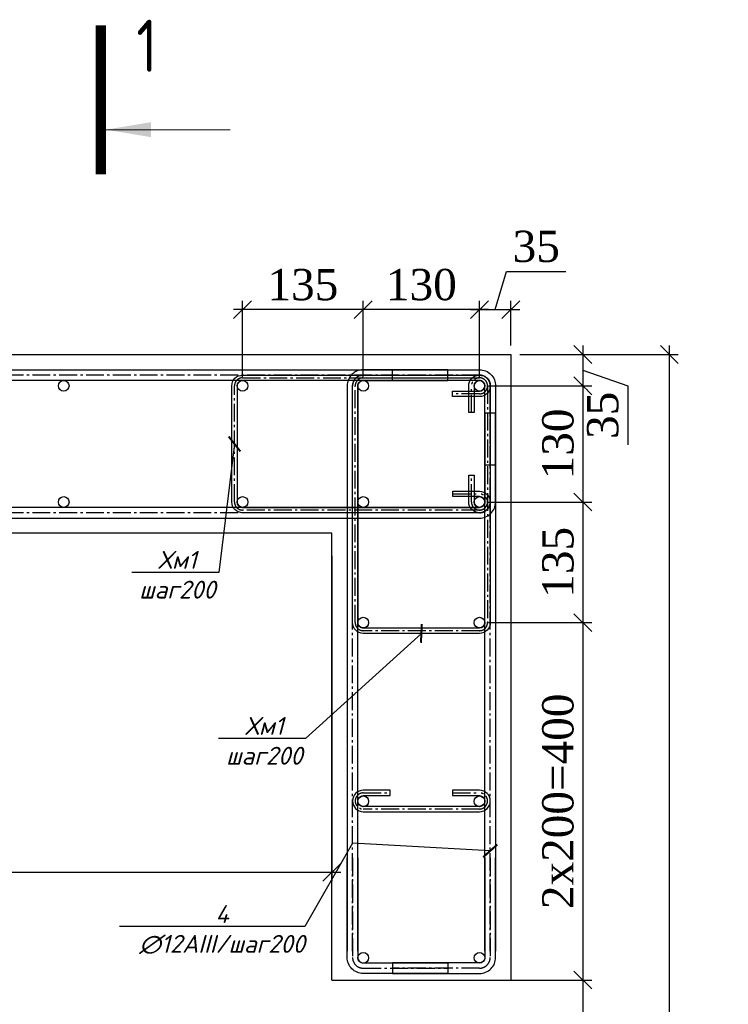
# Model space of a CAD drawing. Header units: millimetres. Extents: x -33345 to 4712671, y -3392 to 121473.
# Tile 211 of 256: x 1163870 to 1168624, y 58626 to 65237. Entities that reach past the tile are written whole.
import ezdxf
from ezdxf import colors
from ezdxf.entities.mleader import LeaderData, LeaderLine
from ezdxf.math import Vec2, Vec3

# ---------------------------------------------------------------- set-up
doc = ezdxf.new("R2010")
doc.units = ezdxf.units.MM
doc.linetypes.add('ГОСТ 2.303 6', pattern=[12, 8, -1.5, 1, -1.5])
for name, color, linetype, lineweight in [('w-выноски', 7, 'Continuous', 0), ('армирование', 150, 'Continuous', 50), ('Колонны', 1, 'Continuous', 40)]:
    doc.layers.add(name, color=color, linetype=linetype, lineweight=lineweight)
doc.layers.add('СПДС_РАЗМЕРЫ', color=7, linetype='Continuous')
doc.styles.add('#_text', font='CS_Gost2304.shx')
doc.styles.add('ISO', font='isocpeui.ttf')
doc.styles.add('SIMPLEX350', font='times.ttf', dxfattribs={"height": 350})
doc.styles.add('style6', font='isocpeui.ttf')
doc.styles.add('ГОСТ 2.304', font='cs_gost2304.shx', dxfattribs={"oblique": 15})
doc.dimstyles.new('СПДС', dxfattribs={"dimscale": 100, "dimtxt": 1.5, "dimasz": 1, "dimexe": 1, "dimexo": 1, "dimgap": 1, "dimtad": 1, "dimdec": 0, "dimtxsty": 'ГОСТ 2.304', "dimblk": 'OBLIQUE', "dimcen": 2.5, "dimdle": 1, "dimadec": 0, "dimazin": 2, "dimtfac": 0.75, "dimtdec": 0, "dimtmove": 1, "dimatfit": 3, "dimldrblk": 'ARCHTICK', "dimfxl": 1, "dimtfill": 1, "dimtolj": 1, "dimarcsym": 1})

# ---------------------------------------------------------------- blocks, each defined once
blk = doc.blocks.new('_Oblique')
at = {"color": 0, "linetype": 'ByBlock', "lineweight": -2}
blk.add_line((-0.5, -0.5), (0.5, 0.5), dxfattribs=at)
blk = doc.blocks.new('*D161')
at = {"layer": 'Defpoints', "color": 0, "ltscale": 4, "transparency": 16777216}
for p in [(-47968572, 22711069), (-47968572, 22710566), (-47968922, 22710216)]:
    blk.add_point(p, dxfattribs=at)
at = {"layer": 'СПДС_РАЗМЕРЫ', "color": 0, "lineweight": -2, "ltscale": 4, "transparency": 16777216}
for p, q in [((-47968747, 22711069), (-47968618, 22711497)), ((-47968618, 22711497), (-47967956, 22711497)), ((-47968922, 22710316), (-47968922, 22711169)), ((-47968572, 22710666), (-47968572, 22711169)), ((-47969022, 22711069), (-47968472, 22711069))]:
    blk.add_line(p, q, dxfattribs=at)
at = {"layer": 'СПДС_РАЗМЕРЫ', "color": 0, "lineweight": -2, "ltscale": 4, "transparency": 16777216, "xscale": 200, "yscale": 200, "zscale": 200, "rotation": 180}
blk.add_blockref('_Oblique', (-47968922, 22711069), dxfattribs=at)
at = {"layer": 'СПДС_РАЗМЕРЫ', "color": 0, "lineweight": -2, "ltscale": 4, "transparency": 16777216, "xscale": 200, "yscale": 200, "zscale": 200}
blk.add_blockref('_Oblique', (-47968572, 22711069), dxfattribs=at)
at = {"layer": 'СПДС_РАЗМЕРЫ', "color": 0, "ltscale": 4, "transparency": 16777216, "insert": (-47968287, 22711775), "char_height": 350, "attachment_point": 5, "style": 'SIMPLEX350', "bg_fill": 3, "box_fill_scale": 1.1, "bg_fill_color": 256, "bg_fill_true_color": 13158600, "bg_fill_transparency": 0}
blk.add_mtext('\\A1;35', dxfattribs=at)
blk = doc.blocks.new('_ArchTick')
at = {"color": 0, "linetype": 'ByBlock', "const_width": 0.15}
blk.add_lwpolyline([(-0.5, -0.5), (0.5, 0.5)], dxfattribs=at)
blk = doc.blocks.new('*D162')
at = {"layer": 'Defpoints', "color": 0, "ltscale": 4, "transparency": 16777216}
for p in [(-47970222, 22711069), (-47970222, 22710216), (-47968922, 22710216)]:
    blk.add_point(p, dxfattribs=at)
at = {"layer": 'СПДС_РАЗМЕРЫ', "color": 0, "lineweight": -2, "ltscale": 4, "transparency": 16777216}
for p, q in [((-47970222, 22710316), (-47970222, 22711169)), ((-47968922, 22710316), (-47968922, 22711169)), ((-47968822, 22711069), (-47970322, 22711069))]:
    blk.add_line(p, q, dxfattribs=at)
at = {"layer": 'СПДС_РАЗМЕРЫ', "color": 0, "lineweight": -2, "ltscale": 4, "transparency": 16777216, "xscale": 200, "yscale": 200, "zscale": 200, "rotation": 180}
blk.add_blockref('_Oblique', (-47970222, 22711069), dxfattribs=at)
at = {"layer": 'СПДС_РАЗМЕРЫ', "color": 0, "lineweight": -2, "ltscale": 4, "transparency": 16777216, "xscale": 200, "yscale": 200, "zscale": 200}
blk.add_blockref('_Oblique', (-47968922, 22711069), dxfattribs=at)
at = {"layer": 'СПДС_РАЗМЕРЫ', "color": 0, "ltscale": 4, "transparency": 16777216, "insert": (-47969572, 22711347), "char_height": 350, "attachment_point": 5, "style": 'SIMPLEX350', "bg_fill": 3, "box_fill_scale": 1.1, "bg_fill_color": 256, "bg_fill_true_color": 13158600, "bg_fill_transparency": 0}
blk.add_mtext('\\A1;130', dxfattribs=at)
blk = doc.blocks.new('*D163')
at = {"layer": 'Defpoints', "color": 0, "ltscale": 4, "transparency": 16777216}
for p in [(-47971572, 22711069), (-47971572, 22710216), (-47970222, 22710216)]:
    blk.add_point(p, dxfattribs=at)
at = {"layer": 'СПДС_РАЗМЕРЫ', "color": 0, "lineweight": -2, "ltscale": 4, "transparency": 16777216}
for p, q in [((-47971572, 22710316), (-47971572, 22711169)), ((-47970222, 22710316), (-47970222, 22711169)), ((-47970122, 22711069), (-47971672, 22711069))]:
    blk.add_line(p, q, dxfattribs=at)
at = {"layer": 'СПДС_РАЗМЕРЫ', "color": 0, "lineweight": -2, "ltscale": 4, "transparency": 16777216, "xscale": 200, "yscale": 200, "zscale": 200, "rotation": 180}
blk.add_blockref('_Oblique', (-47971572, 22711069), dxfattribs=at)
at = {"layer": 'СПДС_РАЗМЕРЫ', "color": 0, "lineweight": -2, "ltscale": 4, "transparency": 16777216, "xscale": 200, "yscale": 200, "zscale": 200}
blk.add_blockref('_Oblique', (-47970222, 22711069), dxfattribs=at)
at = {"layer": 'СПДС_РАЗМЕРЫ', "color": 0, "ltscale": 4, "transparency": 16777216, "insert": (-47970897, 22711347), "char_height": 350, "attachment_point": 5, "style": 'SIMPLEX350', "bg_fill": 3, "box_fill_scale": 1.1, "bg_fill_color": 256, "bg_fill_true_color": 13158600, "bg_fill_transparency": 0}
blk.add_mtext('\\A1;135', dxfattribs=at)
blk = doc.blocks.new('*D190')
at = {"layer": 'Defpoints', "color": 0, "ltscale": 4, "transparency": 16777216}
for p in [(-47968572, 22710566), (-47968922, 22710216)]:
    blk.add_point(p, dxfattribs=at)
at = {"layer": 'СПДС_РАЗМЕРЫ', "color": 0, "lineweight": -2, "ltscale": 4, "transparency": 16777216}
for p, q in [((-47967765, 22710666), (-47967765, 22710116)), ((-47968472, 22710566), (-47967665, 22710566)), ((-47967765, 22710391), (-47967264, 22710217)), ((-47968822, 22710216), (-47967665, 22710216)), ((-47967264, 22710217), (-47967264, 22709555))]:
    blk.add_line(p, q, dxfattribs=at)
at = {"layer": 'СПДС_РАЗМЕРЫ', "color": 0, "lineweight": -2, "ltscale": 4, "transparency": 16777216, "xscale": 200, "yscale": 200, "zscale": 200, "rotation": 90}
blk.add_blockref('_Oblique', (-47967765, 22710566), dxfattribs=at)
at = {"layer": 'СПДС_РАЗМЕРЫ', "color": 0, "ltscale": 4, "transparency": 16777216, "insert": (-47967542, 22709886), "char_height": 350, "attachment_point": 5, "rotation": 90, "style": 'SIMPLEX350', "bg_fill": 3, "box_fill_scale": 1.1, "bg_fill_color": 256, "bg_fill_true_color": 13158600, "bg_fill_transparency": 0}
blk.add_mtext('\\A1;35', dxfattribs=at)
at = {"layer": 'Defpoints', "color": 0, "ltscale": 4, "transparency": 16777216}
blk.add_point((-47967765, 22710216), dxfattribs=at)
at = {"layer": 'СПДС_РАЗМЕРЫ', "color": 0, "lineweight": -2, "ltscale": 4, "transparency": 16777216, "xscale": 200, "yscale": 200, "zscale": 200, "rotation": 270}
blk.add_blockref('_Oblique', (-47967765, 22710216), dxfattribs=at)
blk = doc.blocks.new('*D191')
at = {"layer": 'Defpoints', "color": 0, "ltscale": 4, "transparency": 16777216}
for p in [(-47968922, 22710216), (-47968922, 22708916), (-47967765, 22708916)]:
    blk.add_point(p, dxfattribs=at)
at = {"layer": 'СПДС_РАЗМЕРЫ', "color": 0, "lineweight": -2, "ltscale": 4, "transparency": 16777216}
for p, q in [((-47967765, 22710316), (-47967765, 22708816)), ((-47968822, 22710216), (-47967665, 22710216)), ((-47968822, 22708916), (-47967665, 22708916))]:
    blk.add_line(p, q, dxfattribs=at)
at = {"layer": 'СПДС_РАЗМЕРЫ', "color": 0, "lineweight": -2, "ltscale": 4, "transparency": 16777216, "xscale": 200, "yscale": 200, "zscale": 200}
for p, rotation in [((-47967765, 22710216), 90), ((-47967765, 22708916), 270)]:
    blk.add_blockref('_Oblique', p, dxfattribs=dict(at, rotation=rotation))
at = {"layer": 'СПДС_РАЗМЕРЫ', "color": 0, "ltscale": 4, "transparency": 16777216, "insert": (-47968043, 22709566), "char_height": 350, "attachment_point": 5, "rotation": 90, "style": 'SIMPLEX350', "bg_fill": 3, "box_fill_scale": 1.1, "bg_fill_color": 256, "bg_fill_true_color": 13158600, "bg_fill_transparency": 0}
blk.add_mtext('\\A1;130', dxfattribs=at)
blk = doc.blocks.new('*D192')
at = {"layer": 'Defpoints', "color": 0, "ltscale": 4, "transparency": 16777216}
for p in [(-47968922, 22708916), (-47968922, 22707566), (-47967765, 22707566)]:
    blk.add_point(p, dxfattribs=at)
at = {"layer": 'СПДС_РАЗМЕРЫ', "color": 0, "lineweight": -2, "ltscale": 4, "transparency": 16777216}
for p, q in [((-47967765, 22709016), (-47967765, 22707466)), ((-47968822, 22708916), (-47967665, 22708916)), ((-47968822, 22707566), (-47967665, 22707566))]:
    blk.add_line(p, q, dxfattribs=at)
at = {"layer": 'СПДС_РАЗМЕРЫ', "color": 0, "lineweight": -2, "ltscale": 4, "transparency": 16777216, "xscale": 200, "yscale": 200, "zscale": 200}
for p, rotation in [((-47967765, 22708916), 90), ((-47967765, 22707566), 270)]:
    blk.add_blockref('_Oblique', p, dxfattribs=dict(at, rotation=rotation))
at = {"layer": 'СПДС_РАЗМЕРЫ', "color": 0, "ltscale": 4, "transparency": 16777216, "insert": (-47968043, 22708241), "char_height": 350, "attachment_point": 5, "rotation": 90, "style": 'SIMPLEX350', "bg_fill": 3, "box_fill_scale": 1.1, "bg_fill_color": 256, "bg_fill_true_color": 13158600, "bg_fill_transparency": 0}
blk.add_mtext('\\A1;135', dxfattribs=at)
blk = doc.blocks.new('*D172')
at = {"layer": 'Defpoints', "color": 0, "ltscale": 4, "transparency": 16777216}
for p in [(-47968572, 22710566), (-47968922, 22710216)]:
    blk.add_point(p, dxfattribs=at)
at = {"layer": 'СПДС_РАЗМЕРЫ', "color": 0, "lineweight": -2, "ltscale": 4, "transparency": 16777216}
for p, q in [((-47967765, 22710666), (-47967765, 22710116)), ((-47968472, 22710566), (-47967665, 22710566)), ((-47967765, 22710391), (-47967264, 22710217)), ((-47968822, 22710216), (-47967665, 22710216)), ((-47967264, 22710217), (-47967264, 22709555))]:
    blk.add_line(p, q, dxfattribs=at)
at = {"layer": 'СПДС_РАЗМЕРЫ', "color": 0, "lineweight": -2, "ltscale": 4, "transparency": 16777216, "xscale": 200, "yscale": 200, "zscale": 200, "rotation": 90}
blk.add_blockref('_Oblique', (-47967765, 22710566), dxfattribs=at)
at = {"layer": 'СПДС_РАЗМЕРЫ', "color": 0, "ltscale": 4, "transparency": 16777216, "insert": (-47967542, 22709886), "char_height": 350, "attachment_point": 5, "rotation": 90, "style": 'SIMPLEX350', "bg_fill": 3, "box_fill_scale": 1.1, "bg_fill_color": 256, "bg_fill_true_color": 13158600, "bg_fill_transparency": 0}
blk.add_mtext('\\A1;35', dxfattribs=at)
at = {"layer": 'Defpoints', "color": 0, "ltscale": 4, "transparency": 16777216}
blk.add_point((-47967765, 22710216), dxfattribs=at)
at = {"layer": 'СПДС_РАЗМЕРЫ', "color": 0, "lineweight": -2, "ltscale": 4, "transparency": 16777216, "xscale": 200, "yscale": 200, "zscale": 200, "rotation": 270}
blk.add_blockref('_Oblique', (-47967765, 22710216), dxfattribs=at)
blk = doc.blocks.new('*D173')
at = {"layer": 'Defpoints', "color": 0, "ltscale": 4, "transparency": 16777216}
for p in [(-47968922, 22710216), (-47968922, 22708916), (-47967765, 22708916)]:
    blk.add_point(p, dxfattribs=at)
at = {"layer": 'СПДС_РАЗМЕРЫ', "color": 0, "lineweight": -2, "ltscale": 4, "transparency": 16777216}
for p, q in [((-47967765, 22710316), (-47967765, 22708816)), ((-47968822, 22710216), (-47967665, 22710216)), ((-47968822, 22708916), (-47967665, 22708916))]:
    blk.add_line(p, q, dxfattribs=at)
at = {"layer": 'СПДС_РАЗМЕРЫ', "color": 0, "lineweight": -2, "ltscale": 4, "transparency": 16777216, "xscale": 200, "yscale": 200, "zscale": 200}
for p, rotation in [((-47967765, 22710216), 90), ((-47967765, 22708916), 270)]:
    blk.add_blockref('_Oblique', p, dxfattribs=dict(at, rotation=rotation))
at = {"layer": 'СПДС_РАЗМЕРЫ', "color": 0, "ltscale": 4, "transparency": 16777216, "insert": (-47968043, 22709566), "char_height": 350, "attachment_point": 5, "rotation": 90, "style": 'SIMPLEX350', "bg_fill": 3, "box_fill_scale": 1.1, "bg_fill_color": 256, "bg_fill_true_color": 13158600, "bg_fill_transparency": 0}
blk.add_mtext('\\A1;130', dxfattribs=at)
blk = doc.blocks.new('*D174')
at = {"layer": 'Defpoints', "color": 0, "ltscale": 4, "transparency": 16777216}
for p in [(-47968922, 22708916), (-47968922, 22707566), (-47967765, 22707566)]:
    blk.add_point(p, dxfattribs=at)
at = {"layer": 'СПДС_РАЗМЕРЫ', "color": 0, "lineweight": -2, "ltscale": 4, "transparency": 16777216}
for p, q in [((-47967765, 22709016), (-47967765, 22707466)), ((-47968822, 22708916), (-47967665, 22708916)), ((-47968822, 22707566), (-47967665, 22707566))]:
    blk.add_line(p, q, dxfattribs=at)
at = {"layer": 'СПДС_РАЗМЕРЫ', "color": 0, "lineweight": -2, "ltscale": 4, "transparency": 16777216, "xscale": 200, "yscale": 200, "zscale": 200}
for p, rotation in [((-47967765, 22708916), 90), ((-47967765, 22707566), 270)]:
    blk.add_blockref('_Oblique', p, dxfattribs=dict(at, rotation=rotation))
at = {"layer": 'СПДС_РАЗМЕРЫ', "color": 0, "ltscale": 4, "transparency": 16777216, "insert": (-47968043, 22708241), "char_height": 350, "attachment_point": 5, "rotation": 90, "style": 'SIMPLEX350', "bg_fill": 3, "box_fill_scale": 1.1, "bg_fill_color": 256, "bg_fill_true_color": 13158600, "bg_fill_transparency": 0}
blk.add_mtext('\\A1;135', dxfattribs=at)
blk = doc.blocks.new('*D166')
at = {"layer": 'Defpoints', "color": 0, "ltscale": 4, "transparency": 16777216}
for p in [(-47968922, 22707566), (-47968572, 22703566), (-47967765, 22703566)]:
    blk.add_point(p, dxfattribs=at)
at = {"layer": 'СПДС_РАЗМЕРЫ', "color": 0, "lineweight": -2, "ltscale": 4, "transparency": 16777216}
for p, q in [((-47967765, 22707666), (-47967765, 22703466)), ((-47968822, 22707566), (-47967665, 22707566)), ((-47968472, 22703566), (-47967665, 22703566))]:
    blk.add_line(p, q, dxfattribs=at)
at = {"layer": 'СПДС_РАЗМЕРЫ', "color": 0, "lineweight": -2, "ltscale": 4, "transparency": 16777216, "xscale": 200, "yscale": 200, "zscale": 200}
for p, rotation in [((-47967765, 22707566), 90), ((-47967765, 22703566), 270)]:
    blk.add_blockref('_Oblique', p, dxfattribs=dict(at, rotation=rotation))
at = {"layer": 'СПДС_РАЗМЕРЫ', "color": 0, "ltscale": 4, "transparency": 16777216, "insert": (-47968043, 22705566), "char_height": 350, "attachment_point": 5, "rotation": 90, "style": 'SIMPLEX350', "bg_fill": 3, "box_fill_scale": 1.1, "bg_fill_color": 256, "bg_fill_true_color": 13158600, "bg_fill_transparency": 0}
blk.add_mtext('\\A1;2х200=400', dxfattribs=at)
blk = doc.blocks.new('*D167')
at = {"layer": 'Defpoints', "color": 0, "ltscale": 4, "transparency": 16777216}
for p in [(-47968572, 22710566), (-47968572, 22686563), (-47966799, 22686563)]:
    blk.add_point(p, dxfattribs=at)
at = {"layer": 'СПДС_РАЗМЕРЫ', "color": 0, "lineweight": -2, "ltscale": 4, "transparency": 16777216}
for p, q in [((-47966799, 22710666), (-47966799, 22686463)), ((-47968472, 22710566), (-47966699, 22710566)), ((-47968472, 22686563), (-47966699, 22686563))]:
    blk.add_line(p, q, dxfattribs=at)
at = {"layer": 'СПДС_РАЗМЕРЫ', "color": 0, "lineweight": -2, "ltscale": 4, "transparency": 16777216, "xscale": 200, "yscale": 200, "zscale": 200}
for p, rotation in [((-47966799, 22710566), 90), ((-47966799, 22686563), 270)]:
    blk.add_blockref('_Oblique', p, dxfattribs=dict(at, rotation=rotation))
at = {"layer": 'СПДС_РАЗМЕРЫ', "color": 0, "ltscale": 4, "transparency": 16777216, "insert": (-47967077, 22698565), "char_height": 350, "attachment_point": 5, "rotation": 90, "style": 'SIMPLEX350', "bg_fill": 3, "box_fill_scale": 1.1, "bg_fill_color": 256, "bg_fill_true_color": 13158600, "bg_fill_transparency": 0}
blk.add_mtext('\\A1;2400', dxfattribs=at)
blk = doc.blocks.new('*D179')
at = {"layer": 'Defpoints', "color": 0, "ltscale": 4, "transparency": 16777216}
for p in [(-47990572, 22708415), (-47970572, 22708415), (-47990572, 22704771)]:
    blk.add_point(p, dxfattribs=at)
at = {"layer": 'СПДС_РАЗМЕРЫ', "color": 0, "lineweight": -2, "ltscale": 4, "transparency": 16777216}
for p, q in [((-47990572, 22708315), (-47990572, 22704671)), ((-47970572, 22708315), (-47970572, 22704671)), ((-47970472, 22704771), (-47990672, 22704771))]:
    blk.add_line(p, q, dxfattribs=at)
at = {"layer": 'СПДС_РАЗМЕРЫ', "color": 0, "lineweight": -2, "ltscale": 4, "transparency": 16777216, "xscale": 200, "yscale": 200, "zscale": 200, "rotation": 180}
blk.add_blockref('_Oblique', (-47990572, 22704771), dxfattribs=at)
at = {"layer": 'СПДС_РАЗМЕРЫ', "color": 0, "lineweight": -2, "ltscale": 4, "transparency": 16777216, "xscale": 200, "yscale": 200, "zscale": 200}
blk.add_blockref('_Oblique', (-47970572, 22704771), dxfattribs=at)
at = {"layer": 'СПДС_РАЗМЕРЫ', "color": 0, "ltscale": 4, "transparency": 16777216, "insert": (-47980572, 22705049), "char_height": 350, "attachment_point": 5, "style": 'SIMPLEX350', "bg_fill": 3, "box_fill_scale": 1.1, "bg_fill_color": 256, "bg_fill_true_color": 13158600, "bg_fill_transparency": 0}
blk.add_mtext('\\A1;2000', dxfattribs=at)
blk = doc.blocks.new('*D164')
at = {"layer": 'Defpoints', "color": 0, "ltscale": 4, "transparency": 16777216}
for p in [(-47968922, 22703566), (-47968572, 22693563), (-47967765, 22693563)]:
    blk.add_point(p, dxfattribs=at)
at = {"layer": 'СПДС_РАЗМЕРЫ', "color": 0, "lineweight": -2, "ltscale": 4, "transparency": 16777216}
for p, q in [((-47967765, 22703666), (-47967765, 22693463)), ((-47968822, 22703566), (-47967665, 22703566)), ((-47968472, 22693563), (-47967665, 22693563))]:
    blk.add_line(p, q, dxfattribs=at)
at = {"layer": 'СПДС_РАЗМЕРЫ', "color": 0, "lineweight": -2, "ltscale": 4, "transparency": 16777216, "xscale": 200, "yscale": 200, "zscale": 200}
for p, rotation in [((-47967765, 22703566), 90), ((-47967765, 22693563), 270)]:
    blk.add_blockref('_Oblique', p, dxfattribs=dict(at, rotation=rotation))
at = {"layer": 'СПДС_РАЗМЕРЫ', "color": 0, "ltscale": 4, "transparency": 16777216, "insert": (-47968043, 22698565), "char_height": 350, "attachment_point": 5, "rotation": 90, "style": 'SIMPLEX350', "bg_fill": 3, "box_fill_scale": 1.1, "bg_fill_color": 256, "bg_fill_true_color": 13158600, "bg_fill_transparency": 0}
blk.add_mtext('\\A1;1000', dxfattribs=at)
blk = doc.blocks.new('t5y')
at = {"color": 0, "lineweight": 30, "ltscale": 12}
for points in [[(-47992281.7, 22709242.1), (-47992401.7, 22709242.1), (-47992401.7, 22710216.1, -0.4142136), (-47992221.7, 22710396.1), (-47968921.7, 22710396.1, -0.4142136), (-47968741.7, 22710216.1), (-47968741.7, 22709329.3), (-47968861.7, 22709329.3), (-47968861.7, 22710216.1, 0.4142136), (-47968921.7, 22710276.1), (-47992221.7, 22710276.1, 0.4142136), (-47992281.7, 22710216.1)], [(-47992281.7, 22709863.8), (-47992401.7, 22709863.8), (-47992401.7, 22708916.1, 0.4142136), (-47992221.7, 22708736.1), (-47968921.7, 22708736.1, 0.4142136), (-47968741.7, 22708916.1), (-47968741.7, 22709912.1), (-47968861.7, 22709912.1), (-47968861.7, 22708916.1, -0.4142136), (-47968921.7, 22708856.1), (-47992221.7, 22708856.1, -0.4142136), (-47992281.7, 22708916.1)]]:
    blk.add_lwpolyline(points, format="xyb", close=True, dxfattribs=at)
at = {"color": 0, "linetype": 'ГОСТ 2.303 6', "ltscale": 25}
for points in [[(-47968801.7, 22709329.3), (-47968801.7, 22710216.1, 0.4142136), (-47968921.7, 22710336.1), (-47992221.7, 22710336.1, 0.4142136), (-47992341.7, 22710216.1), (-47992341.7, 22709242.1)], [(-47968801.7, 22709912.1), (-47968801.7, 22708916.1, -0.4142136), (-47968921.7, 22708796.1), (-47992221.7, 22708796.1, -0.4142136), (-47992341.7, 22708916.1), (-47992341.7, 22709863.8)], [(-47970341.7, 22704933.6), (-47970341.7, 22703818.8, 0.4142136), (-47970221.7, 22703698.8), (-47969274, 22703698.8)]]:
    blk.add_lwpolyline(points, format="xyb", dxfattribs=at)
at = {"color": 0, "lineweight": 30, "ltscale": 12}
blk.add_lwpolyline([(-47970281.7, 22704933.6), (-47970281.7, 22703818.8, 0.4142136), (-47970221.7, 22703758.8), (-47969274, 22703758.8), (-47969274, 22703638.8), (-47970221.7, 22703638.8, -0.4142136), (-47970401.7, 22703818.8), (-47970401.7, 22704933.6)], format="xyb", dxfattribs=at)
at = {"layer": 'армирование', "color": 0, "lineweight": 30, "ltscale": 4}
for centre in [(-47973571.7, 22710216.1), (-47973571.7, 22710216.1), (-47973571.7, 22710216.1), (-47973571.7, 22708916.1), (-47973571.7, 22708916.1), (-47973571.7, 22708916.1), (-47971571.7, 22708916.1), (-47970221.7, 22708916.1), (-47968921.7, 22708916.1), (-47970221.7, 22707566.1), (-47968921.7, 22707566.1), (-47970221.7, 22705566.1), (-47970221.7, 22703814.8)]:
    blk.add_circle(centre, 60, dxfattribs=at)
at = {"layer": 'Колонны', "color": 0, "lineweight": 30}
for points in [[(-47985761, 22686563.5), (-47992571.7, 22686563.5), (-47992571.7, 22710566.1), (-47968571.7, 22710566.1), (-47968571.7, 22703566.1)], [(-47970571.7, 22703566.1), (-47970571.7, 22708566.1), (-47990571.7, 22708566.1), (-47990571.7, 22688563.5), (-47985761, 22688563.5)]]:
    blk.add_lwpolyline(points, dxfattribs=at)
at = {"layer": 'СПДС_РАЗМЕРЫ', "color": 0, "ltscale": 4}
dim = blk.add_linear_dim(base=(-47968571.7, 22711068.6), p1=(-47968921.7, 22710216.1), p2=(-47968571.7, 22710566.1), angle=180, dimstyle='СПДС', override={"dimasz": 2, "dimlfac": 0.1, "dimtxsty": 'SIMPLEX350'}, dxfattribs=at)
dim.commit()
dim.dimension.update_dxf_attribs({"geometry": '*D161', "text_midpoint": (-47968518.3, 22711774.7)})
dim = blk.add_linear_dim(base=(-47990571.7, 22704770.7), p1=(-47970571.7, 22708415.1), p2=(-47990571.7, 22708415.1), dimstyle='СПДС', override={"dimasz": 2, "dimlfac": 0.1, "dimtxsty": 'SIMPLEX350'}, dxfattribs=at)
dim.commit()
dim.dimension.update_dxf_attribs({"geometry": '*D179', "text_midpoint": (-47980571.7, 22705048.7)})
dim = blk.add_linear_dim(base=(-47970221.7, 22711068.6), p1=(-47968921.7, 22710216.1), p2=(-47970221.7, 22710216.1), angle=180, dimstyle='СПДС', override={"dimasz": 2, "dimlfac": 0.1, "dimtxsty": 'SIMPLEX350'}, dxfattribs=at)
dim.commit()
dim.dimension.update_dxf_attribs({"geometry": '*D162', "text_midpoint": (-47969571.7, 22711346.7)})
ml = blk.add_multileader_mtext('Standard')
ml.set_content('Хм1\\Pшаг200', color=256, style='style6')
ml.set_leader_properties()
ml.set_arrow_properties(name='ARCHTICK')
ml.build(insert=Vec2(0, 0))
ml.multileader.update_dxf_attribs({"text_left_attachment_type": 6, "text_right_attachment_type": 6, "dogleg_length": 0.36, "arrow_head_size": 150})
ctx = ml.context
ctx.base_point, ctx.char_height, ctx.arrow_head_size, ctx.plane_origin = Vec3(-47972764.2, 22708128.7), 200, 150, Vec3(-47964099.2, 22709243.1)
ctx.left_attachment, ctx.right_attachment, ctx.text_align_type = 6, 6, 1
notes = []
notes.append((ctx, [(1, (1, 1, 0), (-47971836.4, 22708128.7), (-1, 0), 0.36, [(0, [(-47971661.7, 22709566.1)], 0, [])])]))
ctx.mtext.insert, ctx.mtext.width, ctx.mtext.defined_height, ctx.mtext.alignment, ctx.mtext.flow_direction = Vec3(-47972300.5, 22708368.7), 1774.104, 2043.6, 2, 5
ml = blk.add_multileader_mtext('Standard')
ml.set_content('Хм1\\Pшаг200', color=256, style='style6')
ml.set_leader_properties()
ml.set_arrow_properties(name='ARCHTICK')
ml.build(insert=Vec2(0, 0))
ml.multileader.update_dxf_attribs({"text_left_attachment_type": 6, "text_right_attachment_type": 6, "dogleg_length": 0.36, "arrow_head_size": 150})
ctx = ml.context
ctx.base_point, ctx.char_height, ctx.arrow_head_size, ctx.plane_origin = Vec3(-47971787.6, 22706270.2), 200, 150, Vec3(-47962009.2, 22707123.1)
ctx.left_attachment, ctx.right_attachment, ctx.text_align_type = 6, 6, 1
notes.append((ctx, [(1, (1, 1, 0), (-47970868, 22706270.2), (-1, 0), 0.36, [(0, [(-47969571.7, 22707446.1)], 0, [])])]))
ctx.mtext.insert, ctx.mtext.width, ctx.mtext.defined_height, ctx.mtext.alignment, ctx.mtext.flow_direction = Vec3(-47971328, 22706510.2), 1774.104, 2043.6, 2, 5
for ctx, leaders in notes:
    for number, flags, end, landing, length, lines in leaders:
        leader = LeaderData()
        leader.index, (leader.has_last_leader_line, leader.has_dogleg_vector, leader.attachment_direction) = number, flags
        leader.last_leader_point, leader.dogleg_vector, leader.dogleg_length = Vec3(end), Vec3(landing), length
        for number, points, colour, breaks in lines:
            line = LeaderLine()
            line.index, line.vertices, line.color, line.breaks = number, Vec3.list(points), colors.encode_raw_color(colour), breaks
            leader.lines.append(line)
        ctx.leaders.append(leader)
at = {"layer": 'армирование', "color": 0, "lineweight": 30, "ltscale": 4}
blk.add_circle((-47968921.7, 22710216.1), 60, dxfattribs=at)
at = {"layer": 'СПДС_РАЗМЕРЫ', "color": 0, "ltscale": 4}
dim = blk.add_linear_dim(base=(-47971571.7, 22711068.6), p1=(-47970221.7, 22710216.1), p2=(-47971571.7, 22710216.1), angle=180, dimstyle='СПДС', override={"dimasz": 2, "dimlfac": 0.1, "dimtxsty": 'SIMPLEX350'}, dxfattribs=at)
dim.commit()
dim.dimension.update_dxf_attribs({"geometry": '*D163', "text_midpoint": (-47970896.7, 22711346.7)})
at = {"color": 0, "lineweight": 30, "ltscale": 12}
for points in [[(-47969868.2, 22708796.1), (-47971571.7, 22708796.1, -0.4142135), (-47971691.7, 22708916.1), (-47971691.7, 22710216.1, -0.4142136), (-47971571.7, 22710336.1), (-47968921.7, 22710336.1, -0.4142136), (-47968801.7, 22710216.1), (-47968801.7, 22708916.2, -0.0001818), (-47968801.7, 22708916, -0.9996366), (-47969041.7, 22708916.1), (-47969041.7, 22709217.1), (-47968981.7, 22709217.1), (-47968981.7, 22708916.1, 0.9996366), (-47968861.7, 22708916.1, 0.0001818), (-47968861.7, 22708916.2), (-47968861.7, 22710216.1, 0.4142136), (-47968921.7, 22710276.1), (-47971571.7, 22710276.1, 0.4142136), (-47971631.7, 22710216.1), (-47971631.7, 22708916.1, 0.4142135), (-47971571.7, 22708856.1), (-47968922, 22708856.1, 0.0012074), (-47968921.4, 22708856.1, 0.9975881), (-47968921.7, 22708976.1), (-47969220.7, 22708976.1), (-47969220.7, 22709036.1), (-47968921.7, 22709036.1, -0.9975881), (-47968921.1, 22708796.1, -0.0012074), (-47968922, 22708796.1), (-47969868.2, 22708796.1, 0)], [(-47968801.7, 22709269.6), (-47968801.7, 22707566.1, -0.4142135), (-47968921.7, 22707446.1), (-47970221.7, 22707446.1, -0.4142136), (-47970341.7, 22707566.1), (-47970341.7, 22710216.1, -0.4142136), (-47970221.7, 22710336.1), (-47968921.7, 22710336.1, -0.0001818), (-47968921.6, 22710336.1, -0.9996366), (-47968921.7, 22710096.1), (-47969222.7, 22710096.1), (-47969222.7, 22710156.1), (-47968921.7, 22710156.1, 0.9996366), (-47968921.6, 22710276.1, 0.0001818), (-47968921.7, 22710276.1), (-47970221.7, 22710276.1, 0.4142136), (-47970281.7, 22710216.1), (-47970281.7, 22707566.1, 0.4142136), (-47970221.7, 22707506.1), (-47968921.7, 22707506.1, 0.4142135), (-47968861.7, 22707566.1), (-47968861.7, 22710215.8, 0.0012074), (-47968861.7, 22710216.4, 0.9975881), (-47968981.7, 22710216.1), (-47968981.7, 22709917.1), (-47969041.7, 22709917.1), (-47969041.7, 22710216.1, -0.9975881), (-47968801.7, 22710216.7, -0.0012074), (-47968801.7, 22710215.8), (-47968801.7, 22709269.6, 0)]]:
    blk.add_lwpolyline(points, format="xyb", close=True, dxfattribs=at)
blk.add_lwpolyline([(-47970281.7, 22703887.9), (-47970281.7, 22710216.1, -0.4142136), (-47970221.7, 22710276.1), (-47969274, 22710276.1), (-47969274, 22710396.1), (-47970221.7, 22710396.1, 0.4142136), (-47970401.7, 22710216.1), (-47970401.7, 22703887.9)], format="xyb", dxfattribs=at)
at = {"color": 0, "linetype": 'ГОСТ 2.303 6', "ltscale": 25}
for points in [[(-47970341.7, 22703887.9), (-47970341.7, 22710216.1, -0.4142136), (-47970221.7, 22710336.1), (-47969274, 22710336.1)], [(-47969220.7, 22709006.1), (-47968921.7, 22709006.1, -0.9975881), (-47968921.3, 22708826.1, -0.0012074), (-47968922, 22708826.1), (-47971571.7, 22708826.1, -0.4142135), (-47971661.7, 22708916.1), (-47971661.7, 22710216.1, -0.4142136), (-47971571.7, 22710306.1), (-47968921.7, 22710306.1, -0.4142136), (-47968831.7, 22710216.1), (-47968831.7, 22708916.2, -0.0001818), (-47968831.7, 22708916.1, -0.9996366), (-47969011.7, 22708916.1), (-47969011.7, 22709217.1)], [(-47969011.7, 22709917.1), (-47969011.7, 22710216.1, -0.9975881), (-47968831.7, 22710216.6, -0.0012074), (-47968831.7, 22710215.8), (-47968831.7, 22707566.1, -0.4142135), (-47968921.7, 22707476.1), (-47970221.7, 22707476.1, -0.4142136), (-47970311.7, 22707566.1), (-47970311.7, 22710216.1, -0.4142136), (-47970221.7, 22710306.1), (-47968921.7, 22710306.1, -0.0001818), (-47968921.6, 22710306.1, -0.9996366), (-47968921.7, 22710126.1), (-47969222.7, 22710126.1)]]:
    blk.add_lwpolyline(points, format="xyb", dxfattribs=at)
at = {"layer": 'армирование', "color": 0, "lineweight": 30, "ltscale": 4}
for centre in [(-47971571.7, 22710216.1), (-47970221.7, 22710216.1)]:
    blk.add_circle(centre, 60, dxfattribs=at)
at = {"layer": 'СПДС_РАЗМЕРЫ', "color": 0, "ltscale": 4}
dim = blk.add_linear_dim(base=(-47967764.6, 22710216.1), p1=(-47968571.7, 22710566.1), p2=(-47968921.7, 22710216.1), angle=90, dimstyle='СПДС', override={"dimasz": 2, "dimlfac": 0.1, "dimtxsty": 'SIMPLEX350'}, dxfattribs=at)
dim.commit()
dim.dimension.update_dxf_attribs({"geometry": '*D190', "text_midpoint": (-47967263.8, 22710116.7), "dimtype": 128})
dim = blk.add_linear_dim(base=(-47967764.6, 22708916.1), p1=(-47968921.7, 22710216.1), p2=(-47968921.7, 22708916.1), angle=90, dimstyle='СПДС', override={"dimasz": 2, "dimlfac": 0.1, "dimtxsty": 'SIMPLEX350'}, dxfattribs=at)
dim.commit()
dim.dimension.update_dxf_attribs({"geometry": '*D191', "text_midpoint": (-47968042.6, 22709566.1)})
dim = blk.add_linear_dim(base=(-47967764.6, 22707566.1), p1=(-47968921.7, 22708916.1), p2=(-47968921.7, 22707566.1), angle=90, dimstyle='СПДС', override={"dimasz": 2, "dimlfac": 0.1, "dimtxsty": 'SIMPLEX350'}, dxfattribs=at)
dim.commit()
dim.dimension.update_dxf_attribs({"geometry": '*D192', "text_midpoint": (-47968042.6, 22708241.1)})
at = {"color": 0, "lineweight": 30, "ltscale": 12}
blk.add_lwpolyline([(-47968861.7, 22703887.9), (-47968861.7, 22710216.1, 0.4142136), (-47968921.7, 22710276.1), (-47969895.7, 22710276.1), (-47969895.7, 22710396.1), (-47968921.7, 22710396.1, -0.4142136), (-47968741.7, 22710216.1), (-47968741.7, 22703887.9)], format="xyb", dxfattribs=at)
at = {"color": 0, "linetype": 'ГОСТ 2.303 6', "ltscale": 25}
blk.add_lwpolyline([(-47968801.7, 22703887.9), (-47968801.7, 22710216.1, 0.4142136), (-47968921.7, 22710336.1), (-47969895.7, 22710336.1)], format="xyb", dxfattribs=at)
at = {"layer": 'СПДС_РАЗМЕРЫ', "color": 0, "ltscale": 4}
dim = blk.add_linear_dim(base=(-47967764.6, 22710216.1), p1=(-47968571.7, 22710566.1), p2=(-47968921.7, 22710216.1), angle=90, dimstyle='СПДС', override={"dimasz": 2, "dimlfac": 0.1, "dimtxsty": 'SIMPLEX350'}, dxfattribs=at)
dim.commit()
dim.dimension.update_dxf_attribs({"geometry": '*D172', "text_midpoint": (-47967263.8, 22710116.7), "dimtype": 128})
dim = blk.add_linear_dim(base=(-47967764.6, 22708916.1), p1=(-47968921.7, 22710216.1), p2=(-47968921.7, 22708916.1), angle=90, dimstyle='СПДС', override={"dimasz": 2, "dimlfac": 0.1, "dimtxsty": 'SIMPLEX350'}, dxfattribs=at)
dim.commit()
dim.dimension.update_dxf_attribs({"geometry": '*D173', "text_midpoint": (-47968042.6, 22709566.1)})
dim = blk.add_linear_dim(base=(-47967764.6, 22707566.1), p1=(-47968921.7, 22708916.1), p2=(-47968921.7, 22707566.1), angle=90, dimstyle='СПДС', override={"dimasz": 2, "dimlfac": 0.1, "dimtxsty": 'SIMPLEX350'}, dxfattribs=at)
dim.commit()
dim.dimension.update_dxf_attribs({"geometry": '*D174', "text_midpoint": (-47968042.6, 22708241.1)})
dim = blk.add_linear_dim(base=(-47967764.6, 22703566.1), p1=(-47968921.7, 22707566.1), p2=(-47968571.7, 22703566.1), angle=90, text='2х200=<>', dimstyle='СПДС', override={"dimasz": 2, "dimlfac": 0.1, "dimtxsty": 'SIMPLEX350'}, dxfattribs=at)
dim.commit()
dim.dimension.update_dxf_attribs({"geometry": '*D166', "text_midpoint": (-47968042.6, 22705566.1)})
at = {"color": 0, "lineweight": 30, "ltscale": 2}
blk.add_lwpolyline([(-47969921.8, 22705630.1), (-47969921.8, 22705690.1), (-47970221.8, 22705690.1, 1), (-47970221.8, 22705450.1), (-47968921.8, 22705450.1, 1), (-47968921.8, 22705690.1), (-47969221.8, 22705690.1), (-47969221.8, 22705630.1), (-47968921.8, 22705630.1, -1), (-47968921.8, 22705510.1), (-47970221.8, 22705510.1, -1.0000063), (-47970221.8, 22705630.1)], format="xyb", close=True, dxfattribs=at)
at = {"color": 0, "linetype": 'ГОСТ 2.303 6', "ltscale": 25}
for points in [[(-47969221.8, 22705660.1), (-47968921.8, 22705660.1, -1), (-47968921.8, 22705480.1), (-47970221.8, 22705480.1, -1.0000035), (-47970221.8, 22705660.1), (-47969921.8, 22705660.1)], [(-47968801.7, 22704933.6), (-47968801.7, 22703818.8, -0.4142136), (-47968921.7, 22703698.8), (-47969895.7, 22703698.8)]]:
    blk.add_lwpolyline(points, format="xyb", dxfattribs=at)
at = {"color": 0, "lineweight": 30, "ltscale": 12}
blk.add_lwpolyline([(-47968861.7, 22704933.6), (-47968861.7, 22703818.8, -0.4142136), (-47968921.7, 22703758.8), (-47969895.7, 22703758.8), (-47969895.7, 22703638.8), (-47968921.7, 22703638.8, 0.4142136), (-47968741.7, 22703818.8), (-47968741.7, 22704933.6)], format="xyb", dxfattribs=at)
at = {"layer": 'армирование', "color": 0, "lineweight": 30, "ltscale": 4}
for centre in [(-47968921.7, 22705566.1), (-47968921.7, 22703814.8)]:
    blk.add_circle(centre, 60, dxfattribs=at)
at = {"layer": 'СПДС_РАЗМЕРЫ', "color": 0, "ltscale": 4}
dim = blk.add_linear_dim(base=(-47966798.7, 22686563.5), p1=(-47968571.7, 22710566.1), p2=(-47968571.7, 22686563.5), angle=90, dimstyle='СПДС', override={"dimasz": 2, "dimlfac": 0.1, "dimtxsty": 'SIMPLEX350'}, dxfattribs=at)
dim.commit()
dim.dimension.update_dxf_attribs({"geometry": '*D167', "text_midpoint": (-47967076.7, 22698564.8)})
ml = blk.add_multileader_mtext('Standard')
ml.set_content('4\\P∅12AIII/шаг200', color=256, style='style6')
ml.set_leader_properties()
ml.set_arrow_properties(name='ARCHTICK')
ml.build(insert=Vec2(0, 0))
ml.multileader.update_dxf_attribs({"text_left_attachment_type": 6, "text_right_attachment_type": 6, "dogleg_length": 0.36, "arrow_head_size": 150})
ctx = ml.context
ctx.base_point, ctx.char_height, ctx.arrow_head_size, ctx.plane_origin = Vec3(-47972764.6, 22704164.2), 200, 150, Vec3(-47961868.3, 22706042)
ctx.left_attachment, ctx.right_attachment, ctx.text_align_type = 6, 6, 1
notes = []
notes.append((ctx, [(0, (1, 1, 0), (-47970874.2, 22704164.2), (-1, 0), 0.36, [(1, [(-47968801.7, 22705012), (-47970341.7, 22705099.2)], 0, [])])]))
ctx.mtext.insert, ctx.mtext.alignment, ctx.mtext.flow_direction = Vec3(-47971800.6, 22704404.2), 2, 5
for ctx, leaders in notes:
    for number, flags, end, landing, length, lines in leaders:
        leader = LeaderData()
        leader.index, (leader.has_last_leader_line, leader.has_dogleg_vector, leader.attachment_direction) = number, flags
        leader.last_leader_point, leader.dogleg_vector, leader.dogleg_length = Vec3(end), Vec3(landing), length
        for number, points, colour, breaks in lines:
            line = LeaderLine()
            line.index, line.vertices, line.color, line.breaks = number, Vec3.list(points), colors.encode_raw_color(colour), breaks
            leader.lines.append(line)
        ctx.leaders.append(leader)
at = {"layer": 'Колонны', "color": 0, "lineweight": 30}
blk.add_line((-47970571.7, 22703566.1), (-47968571.7, 22703566.1), dxfattribs=at)
at = {"layer": 'СПДС_РАЗМЕРЫ', "color": 0, "ltscale": 4}
dim = blk.add_linear_dim(base=(-47967764.6, 22693563.5), p1=(-47968921.7, 22703566.1), p2=(-47968571.7, 22693563.5), angle=90, dimstyle='СПДС', override={"dimasz": 2, "dimlfac": 0.1, "dimtxsty": 'SIMPLEX350'}, dxfattribs=at)
dim.commit()
dim.dimension.update_dxf_attribs({"geometry": '*D164', "text_midpoint": (-47968042.6, 22698564.8)})

msp = doc.modelspace()

# ---------------------------------------------------------------- block references
at = {"xscale": 0.6, "yscale": 0.6, "zscale": 0.6}
msp.add_blockref('t5y', (29948307.88, -13563351.083), dxfattribs=at)

# ---------------------------------------------------------------- next in the draw order: linework, layer by layer
at = {"layer": 'w-выноски', "linetype": 'Continuous', "lineweight": 15, "ltscale": 100}
msp.add_line((1164449.356, 64498.801), (1165282.69, 64498.801), dxfattribs=at)
at = {"layer": 'w-выноски', "linetype": 'Continuous', "lineweight": 15, "ltscale": 100, "const_width": 70}
msp.add_lwpolyline([(1164414.356, 64198.801), (1164414.356, 65198.801)], dxfattribs=at)
at = {"layer": 'w-выноски', "linetype": 'Continuous', "lineweight": 15, "ltscale": 100}
msp.add_solid([(1164449.356, 64498.801), (1164749.806, 64448.523), (1164749.806, 64549.079)], dxfattribs=at)

# ---------------------------------------------------------------- next in the draw order: texts
at = {"insert": (351439.431, 62275.551), "char_height": 500, "width": 9875.6458, "attachment_point": 1, "style": 'ISO'}
msp.add_mtext('\\pi4343.31532;{\\LА-А\\P\\pi0;Армирование приямка. M 1:20}', dxfattribs=at)
at = {"layer": 'w-выноски', "linetype": 'Continuous', "lineweight": 15, "ltscale": 100, "style": '#_text'}
msp.add_text('1', height=350, dxfattribs=at).set_placement((1164652.497, 64887.374))

doc.saveas('drawing.dxf')
